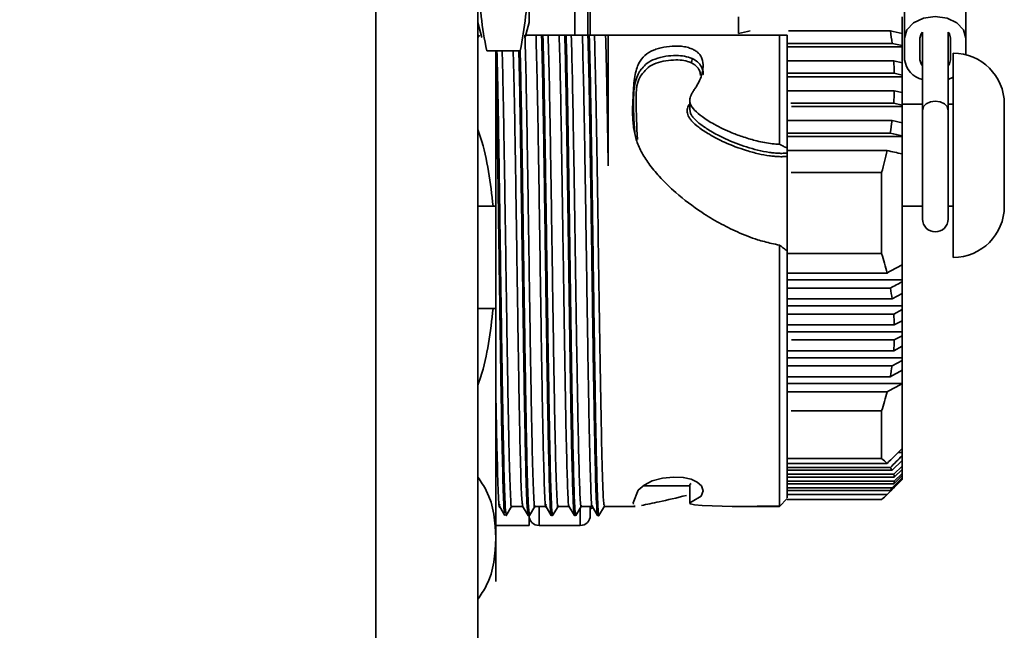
# Model space of a CAD drawing. Header units: millimetres. Extents: x 5 to 298, y 5 to 205.
# Tile 76 of 83: x 241.12 to 243.69, y 92.59 to 94.19. Entities that reach past the tile are written whole.
import ezdxf

# ---------------------------------------------------------------- set-up
doc = ezdxf.new("R2010")
doc.units = ezdxf.units.MM
doc.linetypes.add('CENTERX2', pattern=[20.32, 12.7, -2.54, 2.54, -2.54])
doc.layers.add('图框', color=7, linetype='Continuous')
doc.layers.add('细实线层', color=7, linetype='Continuous')
doc.styles.add('SLDTEXTSTYLE1', font='TXT', dxfattribs={"width": 0.7})
doc.dimstyles.new('SLDDIMSTYLE1', dxfattribs={"dimtxt": 3.5, "dimasz": 3.5, "dimexe": 0, "dimexo": 0.0625, "dimgap": 0.875, "dimtad": 2, "dimdec": 4, "dimlfac": 15, "dimzin": 12, "dimdsep": 46, "dimtxsty": 'SLDTEXTSTYLE1', "dimsah": 1, "dimcen": 0.09, "dimazin": 3, "dimtfac": 1, "dimtofl": 0, "dimtmove": 0, "dimatfit": 3, "dimfxl": 0, "dimfrac": 2, "dimtolj": 1, "dimtzin": 12, "dimarcsym": 0})
doc.dimstyles.new('SLDDIMSTYLE3', dxfattribs={"dimtxt": 3.5, "dimasz": 3.5, "dimexe": 0, "dimexo": 0.0625, "dimgap": 0.875, "dimtad": 2, "dimlfac": 15, "dimrnd": 1e-09, "dimzin": 12, "dimdsep": 46, "dimtxsty": 'SLDTEXTSTYLE1', "dimsah": 1, "dimcen": 0.09, "dimadec": 0, "dimazin": 3, "dimtfac": 1, "dimtmove": 0, "dimatfit": 0, "dimfxl": 0, "dimfrac": 2, "dimtolj": 1, "dimtzin": 12, "dimarcsym": 0})

# ---------------------------------------------------------------- blocks, each defined once
blk = doc.blocks.new('_D_2')
at = {"layer": '图框'}
blk.add_arc((226.9804, 97.965), 15.1471, 180, 312, dxfattribs=at)
for points in [[(211.8333, 97.965), (211.6949, 94.4265), (212.7649, 94.5485)], [(237.1158, 86.7085), (233.9535, 85.1147), (234.5788, 84.2379)]]:
    blk.add_solid(points, dxfattribs=at)
at = {"layer": '图框', "insert": (224.0515, 87.046), "char_height": 3.5, "attachment_point": 1, "rotation": 4.8035, "style": 'SLDTEXTSTYLE1'}
blk.add_mtext('132°', dxfattribs=at)
blk = doc.blocks.new('_D_6')
at = {"layer": '图框'}
for p, q in [((279.6855, 104.6316), (279.6855, 111.3624)), ((243.0471, 104.6316), (280.6855, 104.6316)), ((279.6855, 104.6316), (279.6855, 91.2983)), ((243.0471, 91.2983), (280.6855, 91.2983)), ((279.6855, 91.2983), (279.6855, 84.5675))]:
    blk.add_line(p, q, dxfattribs=at)
for points in [[(279.6855, 104.6316), (280.2239, 108.1316), (279.147, 108.1316)], [(279.6855, 91.2983), (279.147, 87.7983), (280.2239, 87.7983)]]:
    blk.add_solid(points, dxfattribs=at)
at = {"layer": '图框', "insert": (275.1737, 95.7418), "char_height": 3.5, "attachment_point": 1, "rotation": 90, "style": 'SLDTEXTSTYLE1'}
blk.add_mtext('200', dxfattribs=at)

msp = doc.modelspace()

# ---------------------------------------------------------------- linework, layer by layer
at = {"color": 7, "linetype": 'Continuous', "lineweight": 35}
for p, q in [((242.0470727, 91.8316494), (242.0470727, 104.0983161)), ((242.3137393, 103.9878591), (242.3137393, 91.9421064)), ((242.4470727, 95.0849828), (242.4470727, 94.1783161)), ((243.4270727, 94.3733539), (243.4270727, 94.1376517)), ((243.5870727, 94.3733539), (243.5870727, 94.1376517)), ((242.600406, 94.1449828), (242.600406, 94.2983161)), ((242.6070727, 94.2983161), (242.6070727, 94.1449828)), ((242.3137393, 94.1783161), (242.324239, 94.1391308)), ((242.43685, 94.1401647), (242.4470727, 94.1783161)), ((242.9937393, 94.1492606), (242.9937393, 94.1927862)), ((243.420406, 94.1492606), (243.420406, 94.1927862)), ((242.3137393, 94.139027), (242.317692, 94.1453523)), ((242.4653491, 94.1449828), (242.4364442, 94.1449828)), ((242.5258158, 94.1449828), (242.4969109, 94.1449828)), ((242.5862824, 94.1449828), (242.5573776, 94.1449828)), ((242.6467491, 94.1449828), (242.6178442, 94.1449828)), ((243.100406, 94.1449828), (242.6537393, 94.1449828)), ((243.100406, 94.1449828), (243.100406, 93.8602723)), ((243.1238783, 94.1561214), (243.3897732, 94.1561214)), ((243.420406, 94.1492606), (243.420406, 94.1178039)), ((243.4737393, 94.1532864), (243.4737393, 93.9495006)), ((243.540406, 93.9495006), (243.540406, 94.1532864)), ((243.3943257, 94.1236135), (243.120406, 94.1236135)), ((243.420406, 94.1178039), (243.3943257, 94.1236135)), ((243.420406, 94.1178039), (243.420406, 94.1147672)), ((243.4270727, 94.0810831), (243.4270727, 94.1376517)), ((243.4670727, 94.0810831), (243.4670727, 94.1376517)), ((243.5470727, 94.1376517), (243.5470727, 94.0810831)), ((243.5870727, 94.1376517), (243.5870727, 94.0940822)), ((242.4241558, 94.1040875), (242.3366562, 94.1040875)), ((243.420406, 94.1147672), (243.120406, 94.1147672)), ((243.420406, 94.0732667), (243.420406, 94.1147672)), ((243.5537393, 94.0983161), (243.5537393, 93.9856576)), ((243.120406, 94.0781024), (243.3985874, 94.0781024)), ((243.3985874, 94.0781024), (243.420406, 94.0732667)), ((243.420406, 94.0732667), (243.420406, 94.0411031)), ((243.4001051, 94.0455945), (243.120406, 94.0455945)), ((243.420406, 94.0411031), (243.4001051, 94.0455945)), ((243.420406, 94.0411031), (243.420406, 94.0367481)), ((243.420406, 94.0367481), (243.120406, 94.0367481)), ((243.420406, 93.995586), (243.420406, 94.0367481)), ((243.5537393, 94.0351363), (243.540406, 94.029659)), ((243.120406, 94.0000833), (243.4000785, 94.0000833)), ((243.4000785, 94.0000833), (243.420406, 93.995586)), ((243.420406, 93.995586), (243.420406, 93.9627251)), ((242.8663093, 93.9752986), (242.8663093, 93.9516281)), ((243.3985231, 93.9675754), (243.1304563, 93.9675754)), ((243.420406, 93.9627251), (243.3985231, 93.9675754)), ((243.4737393, 93.9649828), (243.420406, 93.9649828)), ((243.5537393, 93.9649828), (243.540406, 93.9649828)), ((243.5537393, 93.9856576), (243.5537393, 93.5649828)), ((243.6870727, 93.9649828), (243.6870727, 93.9086535)), ((242.8665856, 93.9516657), (242.8687973, 93.9407818)), ((243.420406, 93.9587291), (243.1317019, 93.9587291)), ((243.420406, 93.9627251), (243.420406, 93.9587291)), ((243.420406, 93.9162279), (243.420406, 93.9587291)), ((243.4737393, 93.9495006), (243.4737393, 93.6649828)), ((243.540406, 93.6649828), (243.540406, 93.9495006)), ((243.120406, 93.9220643), (243.394209, 93.9220643)), ((243.394209, 93.9220643), (243.420406, 93.9162279)), ((243.420406, 93.9162279), (243.420406, 93.8826598)), ((243.3896196, 93.8895564), (243.120406, 93.8895564)), ((243.6870727, 93.9086535), (243.6870727, 93.6983161)), ((243.420406, 93.8807101), (243.120406, 93.8807101)), ((243.420406, 93.8826598), (243.420406, 93.8807101)), ((243.420406, 93.8360643), (243.420406, 93.8807101)), ((243.120406, 93.850674), (243.120406, 93.8371189)), ((243.120406, 93.8440453), (243.381125, 93.8440453)), ((243.420406, 93.8360643), (243.420406, 93.5455259)), ((243.1309434, 93.7866583), (243.3670727, 93.7866583)), ((243.3670727, 93.5748238), (243.3670727, 93.7866583)), ((242.3137393, 93.6983161), (242.3533942, 93.6983161)), ((242.3604845, 93.6983161), (242.3604845, 93.4316494)), ((243.420406, 93.6983161), (243.4737393, 93.6983161)), ((243.540406, 93.6983161), (243.5537393, 93.6983161)), ((243.120406, 93.5687656), (243.120406, 93.5821688)), ((243.3670727, 93.5748238), (243.120406, 93.5748238)), ((243.420406, 93.5060585), (243.420406, 93.5455259)), ((243.3813291, 93.5242089), (243.120406, 93.5242089)), ((243.120406, 93.5060585), (243.420406, 93.5060585)), ((243.420406, 93.5060585), (243.420406, 93.5012715)), ((243.420406, 93.5012715), (243.420406, 93.4705375)), ((243.120406, 93.4847299), (243.3897732, 93.4847299)), ((243.3943257, 93.4565305), (243.120406, 93.4565305)), ((243.420406, 93.4705375), (243.3943257, 93.4565305)), ((243.420406, 93.4383801), (243.420406, 93.4705375)), ((242.3533942, 93.4316494), (242.3137393, 93.4316494)), ((243.120406, 93.4383801), (243.420406, 93.4383801)), ((243.3985874, 93.4170515), (243.420406, 93.4287105)), ((243.420406, 93.4383801), (243.420406, 93.4287105)), ((243.420406, 93.4287105), (243.420406, 93.3996808)), ((243.120406, 93.4170515), (243.3985874, 93.4170515)), ((243.420406, 93.3996808), (243.4001051, 93.3888522)), ((243.420406, 93.3707017), (243.420406, 93.3996808)), ((243.4001051, 93.3888522), (243.120406, 93.3888522)), ((243.1203989, 93.3707017), (243.420406, 93.3707017)), ((243.1320253, 93.3493731), (243.4000785, 93.3493731)), ((243.4000785, 93.3493731), (243.420406, 93.3602162)), ((243.420406, 93.3707017), (243.420406, 93.3602162)), ((243.420406, 93.3602162), (243.420406, 93.3328681)), ((243.3985231, 93.3211738), (243.1203994, 93.3211738)), ((243.420406, 93.3328681), (243.3985231, 93.3211738)), ((243.420406, 93.3030233), (243.420406, 93.3328681)), ((243.1203996, 93.3030233), (243.420406, 93.3030233)), ((243.394209, 93.2816947), (243.420406, 93.2957664)), ((243.420406, 93.3030233), (243.420406, 93.2957664)), ((243.420406, 93.2957664), (243.420406, 93.2701231)), ((243.1203999, 93.2816947), (243.394209, 93.2816947)), ((243.420406, 93.2360956), (243.420406, 93.2701231)), ((243.3896196, 93.2534954), (243.1204002, 93.2534954)), ((243.1204004, 93.235345), (243.4202138, 93.235345)), ((243.420406, 93.2360956), (243.420406, 93.065868)), ((243.1204006, 93.2140163), (243.381125, 93.2140163)), ((243.1313365, 93.1642355), (243.3670727, 93.1642355)), ((243.3670727, 93.0401116), (243.3670727, 93.1642355)), ((243.420406, 93.0555686), (243.420406, 93.065868)), ((243.120406, 93.0435384), (243.120406, 92.9929636)), ((243.3670727, 93.0401116), (243.120406, 93.0401116)), ((243.4100831, 93.0555686), (243.420406, 93.0555686)), ((243.420406, 93.0555686), (243.420406, 93.0468134)), ((243.420406, 93.0468134), (243.420406, 93.0348056)), ((243.3813291, 93.0268798), (243.1204061, 93.0268798)), ((243.1204062, 93.0165591), (243.3897732, 93.0165591)), ((243.420406, 93.0348056), (243.3943257, 93.0091871)), ((243.3985874, 92.9988664), (243.420406, 93.0201905)), ((243.420406, 93.0348056), (243.420406, 93.0201905)), ((243.420406, 93.0201905), (243.420406, 93.0112998)), ((243.3943257, 93.0091871), (243.120406, 93.0091871)), ((243.120406, 92.9988664), (243.3985874, 92.9988664)), ((243.4001051, 92.9914945), (243.120406, 92.9914945)), ((243.394209, 92.9634811), (243.420406, 92.9892179)), ((243.420406, 92.9951904), (243.3985231, 92.9738019)), ((243.4000785, 92.9811738), (243.420406, 93.0010056)), ((243.420406, 93.0112998), (243.4001051, 92.9914945)), ((243.420406, 93.0112998), (243.420406, 93.0010056)), ((243.420406, 93.0010056), (243.420406, 92.9951904)), ((243.420406, 92.9951904), (243.420406, 92.9892179)), ((243.420406, 92.9892179), (243.420406, 92.9865208)), ((242.7446519, 92.9683161), (242.8663093, 92.9683161)), ((242.8663093, 92.9705989), (242.8663093, 92.9232567)), ((243.120406, 92.9811738), (243.4000785, 92.9811738)), ((243.3985231, 92.9738019), (243.120406, 92.9738019)), ((243.120406, 92.9634811), (243.394209, 92.9634811)), ((243.3782458, 92.9428226), (243.420406, 92.9849828)), ((243.418662, 92.984798), (243.4202138, 92.984798)), ((243.420406, 92.9849943), (243.420406, 92.9865208)), ((243.3896196, 92.9561092), (243.120406, 92.9561092)), ((243.120406, 92.9457885), (243.381125, 92.9457885)), ((242.3698146, 92.9153375), (242.3840446, 92.8906982)), ((242.3878007, 92.8906982), (242.4018258, 92.9149828)), ((242.4017036, 92.9149828), (242.4304862, 92.9149828)), ((242.4302813, 92.9153375), (242.4445113, 92.8906982)), ((242.4482674, 92.8906982), (242.4622925, 92.9149828)), ((242.4621702, 92.9149828), (242.4909529, 92.9149828)), ((242.490748, 92.9153375), (242.504978, 92.8906982)), ((242.508734, 92.8906982), (242.5227591, 92.9149828)), ((242.5226369, 92.9149828), (242.551419, 92.9149828)), ((242.5512171, 92.9153324), (242.5654457, 92.8906955)), ((242.5692082, 92.8907113), (242.5832258, 92.9149828)), ((242.5831027, 92.9149828), (242.6118862, 92.9149828)), ((242.6070727, 92.9149828), (242.6070727, 92.8916494)), ((242.6070727, 92.9083161), (242.61383, 92.9107146)), ((242.6116813, 92.9153375), (242.6259113, 92.8906982)), ((242.6296739, 92.8907249), (242.6439033, 92.9153627)), ((242.6435701, 92.9149828), (242.7242005, 92.9149828)), ((242.7242005, 92.9155242), (242.7205627, 92.9151021)), ((242.9775209, 92.9149828), (243.1006922, 92.9149828)), ((243.1002677, 92.9148415), (243.1205372, 92.9351114)), ((243.1204077, 92.9327747), (243.3670727, 92.9327747)), ((242.4470727, 92.8649828), (242.4470727, 92.8903527)), ((242.6292706, 92.8928379), (242.6297506, 92.896687)), ((242.3604845, 92.8649828), (242.4470727, 92.8649828)), ((242.580406, 92.8649828), (242.4737393, 92.8649828))]:
    msp.add_line(p, q, dxfattribs=at)
at = {"color": 8, "linetype": 'Continuous', "lineweight": 35}
for p, q in [((242.5670727, 94.1449828), (242.5670727, 94.2983161)), ((242.4737393, 92.9144816), (242.4737393, 92.8649828)), ((242.3881824, 92.8966904), (242.387886, 92.8933365)), ((242.580406, 92.8649828), (242.580406, 92.9095322))]:
    msp.add_line(p, q, dxfattribs=at)
at = {"color": 7, "linetype": 'Continuous', "lineweight": 35, "flags": 128}
for points in [[(243.4270727, 94.1376517), (243.4331623, 94.1592995), (243.4505041, 94.1776517), (243.476458, 94.1899142), (243.5070727, 94.1942202), (243.5376873, 94.1899142), (243.5636412, 94.1776517), (243.580983, 94.1592995), (243.5870727, 94.1376517)], [(243.4670727, 94.1376517), (243.4701175, 94.1484756), (243.4737393, 94.1532864)], [(243.540406, 94.1532864), (243.5440278, 94.1484756), (243.5470727, 94.1376517)], [(243.4737393, 94.0654484), (243.4701175, 94.0702592), (243.4670727, 94.0810831)], [(243.5470727, 94.0810831), (243.5440278, 94.0702592), (243.540406, 94.0654484)], [(242.7194051, 92.920358), (242.7184682, 92.9246124), (242.7320984, 92.9571268), (242.7471182, 92.9705143), (242.7687688, 92.9813285), (242.7951534, 92.9883369), (242.8241417, 92.9914653), (242.8494608, 92.9903787), (242.8697811, 92.9859366), (242.8860854, 92.9785002), (242.8973183, 92.9683661), (242.9012899, 92.9555277), (242.8959067, 92.9417074), (242.8724848, 92.927518), (242.8665342, 92.9239194), (242.8665615, 92.9225549), (242.8684456, 92.9212856), (242.8792045, 92.9188293), (242.8990863, 92.9168988), (242.9766916, 92.9149828), (243.0419036, 92.9154297), (243.1004065, 92.9158621), (243.1004065, 92.9158621)]]:
    msp.add_lwpolyline(points, dxfattribs=at)
at = {"color": 8, "linetype": 'Continuous', "lineweight": 35, "flags": 128}
msp.add_lwpolyline([(243.4737393, 93.9495006), (243.4762767, 93.9585205), (243.4835024, 93.9661672), (243.4943165, 93.9712766), (243.5070727, 93.9730708), (243.5198288, 93.9712766), (243.5306429, 93.9661672), (243.5378686, 93.9585205), (243.540406, 93.9495006)], dxfattribs=at)
at = {"color": 7, "linetype": 'Continuous', "lineweight": 35}
for centre, radius, start, end in [((243.5537393, 93.9649828), 0.1333333, 0, 90), ((242.8628323, 94.081908), 0.009997, 305.6896511, 12.9575428), ((243.4863066, 94.0879503), 0.0596307, 186.6129645, 257.8335913), ((243.5537393, 93.6983161), 0.1333333, 270, 0), ((243.5070727, 93.6649828), 0.0333333, 180, 0), ((242.4737393, 92.8916494), 0.0266667, 180, 270), ((242.580406, 92.8916494), 0.0266667, 270, 0)]:
    msp.add_arc(centre, radius, start, end, dxfattribs=at)
for points in [[(242.3366562, 94.1040875), (242.3246239, 94.1638945), (242.31, 94.2835085), (242.3246239, 94.4031224), (242.3366562, 94.4629294)], [(242.4241558, 94.4629294), (242.4361881, 94.4031224), (242.4508119, 94.2835085), (242.4361881, 94.1638945), (242.4241558, 94.1040875)], [(242.9937393, 94.1492606), (243.0039479, 94.151548), (243.0141589, 94.153835), (243.0243721, 94.1561214)], [(243.3897732, 94.1561214), (243.3914939, 94.1453103), (243.3930134, 94.1344745), (243.3943257, 94.1236135)], [(243.3897732, 94.1561214), (243.3999864, 94.153835), (243.4101974, 94.151548), (243.420406, 94.1492606)], [(243.3985874, 94.0781024), (243.3993044, 94.0672922), (243.3998116, 94.0564564), (243.4001051, 94.0455945)], [(243.4000785, 94.0000833), (243.3997723, 93.9892164), (243.3992523, 93.9783807), (243.3985231, 93.9675754)], [(243.394209, 93.9220643), (243.3928837, 93.9111985), (243.3913517, 93.9003629), (243.3896196, 93.8895564)], [(243.420406, 93.8826598), (243.4101463, 93.8849592), (243.3998841, 93.887258), (243.3896196, 93.8895564)], [(243.381125, 93.8440453), (243.3770367, 93.8248294), (243.372338, 93.8057026), (243.3670727, 93.7866583)], [(243.381125, 93.8440453), (243.3941616, 93.841098), (243.4071915, 93.8381493), (243.4202138, 93.8351989)], [(243.420406, 93.8360643), (243.4203421, 93.8357758), (243.420278, 93.8354874), (243.4202138, 93.8351989)], [(243.120406, 93.5745476), (243.120406, 93.6622831), (243.120406, 93.7496485), (243.120406, 93.8283824)], [(242.3533942, 93.6983161), (242.3557735, 93.6983245), (242.358137, 93.6983245), (242.3604845, 93.6983161)], [(243.3670727, 93.5748238), (243.3724296, 93.5580163), (243.3771962, 93.5411462), (243.3813291, 93.5242089)], [(243.420406, 93.5455259), (243.4073875, 93.5384165), (243.3943616, 93.531311), (243.3813291, 93.5242089)], [(243.3897732, 93.4847299), (243.3999864, 93.4902425), (243.4101974, 93.4957564), (243.420406, 93.5012715)], [(243.3897732, 93.4847299), (243.3914939, 93.4753516), (243.3930134, 93.465952), (243.3943257, 93.4565305)], [(242.3604845, 93.4316494), (242.358137, 93.431641), (242.3557735, 93.431641), (242.3533942, 93.4316494)], [(243.3985874, 93.4170515), (243.3993044, 93.4076741), (243.3998116, 93.3982744), (243.4001051, 93.3888522)], [(243.4000785, 93.3493731), (243.3997723, 93.3399465), (243.3992523, 93.3305469), (243.3985231, 93.3211738)], [(243.394209, 93.2816947), (243.3928837, 93.2722691), (243.3913517, 93.2628696), (243.3896196, 93.2534954)], [(243.420406, 93.2701231), (243.4101463, 93.2645792), (243.3998841, 93.2590367), (243.3896196, 93.2534954)], [(243.381125, 93.2140163), (243.3941616, 93.2211223), (243.4071915, 93.2282316), (243.4202138, 93.235345)], [(243.420406, 93.2360956), (243.4203421, 93.2358454), (243.420278, 93.2355951), (243.4202138, 93.235345)], [(243.381125, 93.2140163), (243.3770367, 93.1973474), (243.372338, 93.1807556), (243.3670727, 93.1642355)], [(243.420406, 93.065868), (243.4073875, 93.0528651), (243.3943616, 93.0398693), (243.3813291, 93.0268798)], [(243.3670727, 93.0401116), (243.3724296, 93.0357178), (243.3771962, 93.0313075), (243.3813291, 93.0268798)], [(243.3897732, 93.0165591), (243.3999864, 93.0266416), (243.4101974, 93.0367263), (243.420406, 93.0468134)], [(243.3897732, 93.0165591), (243.3914939, 93.0141074), (243.3930134, 93.0116501), (243.3943257, 93.0091871)], [(243.3985874, 92.9988664), (243.3993044, 92.996415), (243.3998116, 92.9939577), (243.4001051, 92.9914945)], [(243.381125, 92.9457885), (243.3941616, 92.9587851), (243.4071915, 92.9717879), (243.4202138, 92.984798)], [(243.420406, 92.9865208), (243.4101463, 92.9763812), (243.3998841, 92.9662441), (243.3896196, 92.9561092)], [(243.394209, 92.9634811), (243.3928837, 92.9610171), (243.3913517, 92.9585598), (243.3896196, 92.9561092)], [(243.4000785, 92.9811738), (243.3997723, 92.9787095), (243.3992523, 92.9762522), (243.3985231, 92.9738019)], [(243.420406, 92.9849943), (243.4203421, 92.9849288), (243.420278, 92.9848634), (243.4202138, 92.984798)], [(243.381125, 92.9457885), (243.3770367, 92.9414309), (243.372338, 92.9370934), (243.3670727, 92.9327747)]]:
    msp.add_open_spline(points, degree=3, dxfattribs=at)
for points, knots in [([(242.4364442, 94.1449828), (242.4375162, 94.1060124), (242.43966, 94.0280715), (242.4428757, 93.84273), (242.4460915, 93.631309), (242.4493072, 93.4111688), (242.452523, 93.2089261), (242.4557387, 93.0439255), (242.4589545, 92.9442682), (242.4611777, 92.9030253), (242.4623291, 92.9167031), (242.4624085, 92.9176466)], [0, 0, 0, 0, 0.123852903, 0.247705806, 0.371558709, 0.495411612, 0.619264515, 0.743117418, 0.866970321, 0.990823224, 1, 1, 1, 1]), ([(242.4653491, 94.1449828), (242.466421, 94.1060123), (242.4685648, 94.0280713), (242.4717806, 93.842731), (242.4749963, 93.6313052), (242.4782121, 93.411183), (242.4814278, 93.2088731), (242.4846436, 93.0441232), (242.4878593, 92.9435304), (242.4901831, 92.9029464), (242.4914349, 92.9187462), (242.4916148, 92.9210168)], [0, 0, 0, 0, 0.122431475, 0.244862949, 0.367294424, 0.489725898, 0.612157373, 0.734588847, 0.857020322, 0.979451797, 1, 1, 1, 1]), ([(242.4800534, 94.1449773), (242.4774889, 94.1449773), (242.4723993, 94.1449774), (242.4676922, 94.1449783), (242.4653569, 94.1449788)], [0, 0, 0, 0, 0.503866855, 1, 1, 1, 1]), ([(242.483499, 94.144979), (242.4833143, 94.1449789), (242.4830121, 94.1449789), (242.4817923, 94.1449633), (242.4805721, 94.144979), (242.4802478, 94.144979), (242.4800496, 94.1449791)], [0, 0, 0, 0, 0.304252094, 0.497829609, 0.693132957, 1, 1, 1, 1]), ([(242.4969031, 94.1449787), (242.4947875, 94.1449782), (242.4905236, 94.1449772), (242.4858499, 94.1449771), (242.4834951, 94.1449771)], [0, 0, 0, 0, 0.496160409, 1, 1, 1, 1]), ([(242.4969109, 94.1449828), (242.4979828, 94.1060124), (242.5001267, 94.0280715), (242.5033424, 93.84273), (242.5065582, 93.631309), (242.5097739, 93.4111688), (242.5129897, 93.2089261), (242.5162054, 93.0439255), (242.5194211, 92.9442682), (242.5216444, 92.9030253), (242.5227957, 92.9167031), (242.5228752, 92.9176466)], [0, 0, 0, 0, 0.123852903, 0.247705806, 0.371558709, 0.495411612, 0.619264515, 0.743117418, 0.866970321, 0.990823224, 1, 1, 1, 1]), ([(242.5258158, 94.1449828), (242.5267632, 94.1111929), (242.528658, 94.0436132), (242.5315003, 93.8873411), (242.5343425, 93.7067517), (242.5371848, 93.512952), (242.540027, 93.3237956), (242.5428693, 93.1559078), (242.5457115, 93.0217745), (242.5485538, 92.9409748), (242.5504969, 92.9066058), (242.5514926, 92.9158949), (242.5515408, 92.9163453)], [0, 0, 0, 0, 0.110485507, 0.220971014, 0.331456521, 0.441942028, 0.552427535, 0.6629130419, 0.7733985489, 0.8838840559, 0.9943695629, 1, 1, 1, 1]), ([(242.5405157, 94.1449794), (242.5379514, 94.1449794), (242.5328621, 94.1449794), (242.5281557, 94.14498), (242.5258205, 94.1449803)], [0, 0, 0, 0, 0.503845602, 1, 1, 1, 1]), ([(242.5439683, 94.1449804), (242.5437841, 94.1449809), (242.5434822, 94.1449818), (242.542259, 94.1449697), (242.5410353, 94.1449819), (242.5407113, 94.144981), (242.5405136, 94.1449804)], [0, 0, 0, 0, 0.303910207, 0.497839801, 0.693490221, 1, 1, 1, 1]), ([(242.5573728, 94.1449803), (242.5552574, 94.1449799), (242.5509941, 94.1449793), (242.5463207, 94.1449793), (242.5439662, 94.1449793)], [0, 0, 0, 0, 0.496181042, 1, 1, 1, 1]), ([(242.5573776, 94.1449828), (242.558325, 94.1111929), (242.5602198, 94.0436133), (242.5630621, 93.8873409), (242.5659043, 93.7067525), (242.5687466, 93.5129491), (242.5715888, 93.3238064), (242.5744311, 93.1558675), (242.5772733, 93.0219247), (242.5801156, 92.9404139), (242.5821404, 92.9064908), (242.5832178, 92.9172291), (242.5833477, 92.9185245)], [0, 0, 0, 0, 0.109442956, 0.218885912, 0.328328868, 0.437771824, 0.54721478, 0.656657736, 0.766100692, 0.875543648, 0.984986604, 1, 1, 1, 1]), ([(242.5862824, 94.1449828), (242.5873543, 94.1060123), (242.5894982, 94.0280715), (242.5927139, 93.8427302), (242.5959297, 93.631308), (242.5991454, 93.4111726), (242.6023612, 93.208912), (242.6055769, 93.0439781), (242.6087927, 92.9440718), (242.6110409, 92.9030163), (242.6122171, 92.9172225), (242.6123215, 92.9184827)], [0, 0, 0, 0, 0.123497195, 0.24699439, 0.370491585, 0.49398878, 0.617485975, 0.74098317, 0.864480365, 0.98797756, 1, 1, 1, 1]), ([(242.6009867, 94.1449773), (242.5984222, 94.1449773), (242.5933326, 94.1449774), (242.5886256, 94.1449783), (242.5862903, 94.1449788)], [0, 0, 0, 0, 0.503866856, 1, 1, 1, 1]), ([(242.6044323, 94.144979), (242.6042476, 94.1449789), (242.6039454, 94.1449789), (242.6027257, 94.1449633), (242.6015054, 94.144979), (242.6011811, 94.144979), (242.6009829, 94.1449791)], [0, 0, 0, 0, 0.304252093, 0.497829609, 0.693132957, 1, 1, 1, 1]), ([(242.6178373, 94.1449791), (242.6157218, 94.1449787), (242.611458, 94.1449778), (242.6067844, 94.1449778), (242.6044297, 94.1449777)], [0, 0, 0, 0, 0.496165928, 1, 1, 1, 1]), ([(242.6178442, 94.1449828), (242.6185921, 94.1191351), (242.6200877, 94.0674397), (242.6223311, 93.9543067), (242.6245746, 93.8223643), (242.626818, 93.6758947), (242.6290615, 93.5235844), (242.6313049, 93.3734786), (242.6335483, 93.2337139), (242.6357918, 93.1119819), (242.6380352, 93.0143309), (242.6402787, 92.9480618), (242.6422088, 92.9146491), (242.6433911, 92.9182007), (242.6438256, 92.9195058)], [0, 0, 0, 0, 0.086348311, 0.172696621, 0.259044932, 0.345393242, 0.431741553, 0.518089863, 0.604438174, 0.690786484, 0.777134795, 0.863483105, 0.949831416, 1, 1, 1, 1]), ([(242.6537393, 93.8037042), (242.6525743, 93.8768948), (242.6514092, 93.9447594), (242.6490792, 94.0610588), (242.6479141, 94.1094601), (242.6467491, 94.1449828)], [0, 0, 0, 0, 0.5, 0.5, 1, 1, 1, 1]), ([(242.6537424, 94.1449812), (242.6525484, 94.1449815), (242.6501696, 94.1449821), (242.6478866, 94.1449824), (242.6467494, 94.1449826)], [0, 0, 0, 0, 0.501904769, 1, 1, 1, 1]), ([(242.6537397, 93.8037042), (242.6537401, 93.8742302), (242.6537406, 93.9405596), (242.6537415, 94.0567305), (242.6537419, 94.1065184), (242.6537424, 94.1449812)], [0, 0, 0, 0, 0.5, 0.5, 1, 1, 1, 1]), ([(243.120406, 94.1449828), (243.1172575, 94.1449827), (243.1108993, 94.1449827), (243.1039262, 94.1449827), (243.100406, 94.1449828)], [0, 0, 0, 0, 0.49518089, 1, 1, 1, 1]), ([(243.120406, 93.850674), (243.120406, 93.9160923), (243.120406, 93.975619), (243.120406, 94.0757482), (243.120406, 94.1163259), (243.120406, 94.1449828)], [0, 0, 0, 0, 0.5, 0.5, 1, 1, 1, 1]), ([(242.3604845, 93.6983161), (242.3604845, 93.7593061), (242.3604845, 93.8812861), (242.3604845, 94.0193421), (242.3604845, 94.0848089), (242.3604845, 94.1040875)], [0, 0, 0, 0, 0.4136691, 0.8273381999, 1, 1, 1, 1]), ([(242.4019418, 92.9176466), (242.4018624, 92.9167031), (242.4007111, 92.9030253), (242.3984878, 92.9442692), (242.3952721, 93.0439222), (242.3920563, 93.2089382), (242.3888406, 93.4111236), (242.3856248, 93.6314777), (242.3824091, 93.8421005), (242.3795349, 94.0104144), (242.3777327, 94.0770752), (242.3770025, 94.1040875)], [0, 0, 0, 0, 0.0095538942, 0.1384965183, 0.2674391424, 0.3963817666, 0.5253243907, 0.6542670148, 0.7832096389, 0.9121522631, 1, 1, 1, 1]), ([(242.4306084, 92.9149828), (242.4295365, 92.9220324), (242.4273927, 92.9361317), (242.4241769, 93.0461026), (242.4209612, 93.2083539), (242.4177454, 93.4112802), (242.4145297, 93.6314357), (242.4113139, 93.8421119), (242.4084398, 94.0104126), (242.4066376, 94.0770747), (242.4059073, 94.1040875)], [0, 0, 0, 0, 0.130186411, 0.260372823, 0.390559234, 0.520745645, 0.650932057, 0.781118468, 0.911304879, 1, 1, 1, 1]), ([(243.1003978, 93.5971198), (243.0936277, 93.5984764), (243.0804686, 93.6011134), (243.0614819, 93.6058266), (243.0405355, 93.6119391), (243.0170384, 93.6202558), (242.9834287, 93.6342684), (242.9430174, 93.6544471), (242.8883364, 93.6875688), (242.834886, 93.7280442), (242.7896396, 93.7718857), (242.7596356, 93.8082652), (242.7392629, 93.8404228), (242.7260003, 93.8724321), (242.7189278, 93.9060538), (242.7165806, 93.9452043), (242.7184317, 93.9816886), (242.7202169, 94.013534), (242.7226075, 94.0364178), (242.7269027, 94.0557376), (242.734229, 94.0745036), (242.7471494, 94.0922123), (242.7666418, 94.1044291), (242.7846871, 94.1107225), (242.8031879, 94.1150745), (242.8239146, 94.1172368), (242.8445906, 94.1163716), (242.8597024, 94.1138228), (242.8716541, 94.109813), (242.8810119, 94.1048818), (242.8884536, 94.0992771), (242.8944473, 94.0924853), (242.9008122, 94.0803077), (242.902017, 94.0648849), (242.8993278, 94.0471721), (242.8940897, 94.0296766), (242.8859918, 94.0140462), (242.8770185, 94.0010539), (242.8718513, 93.992962), (242.8682161, 93.9855774), (242.8662147, 93.9785768), (242.8662662, 93.971755), (242.8691744, 93.9615089), (242.8795605, 93.9474447), (242.8960699, 93.9339664), (242.9138416, 93.9221685), (242.9318912, 93.9115336), (242.9529043, 93.9005212), (242.978467, 93.8891679), (243.0026016, 93.8804095), (243.0243518, 93.8735541), (243.0426055, 93.8685408), (243.0615771, 93.8643935), (243.0812938, 93.8613167), (243.0941688, 93.8606131), (243.100406, 93.8602723)], [0, 0, 0, 0, 0.014454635, 0.028095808, 0.040945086, 0.060131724, 0.080258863, 0.11720076, 0.15468903, 0.21442083, 0.258205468, 0.289061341, 0.316889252, 0.342755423, 0.368527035, 0.398985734, 0.440745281, 0.465230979, 0.488891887, 0.508783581, 0.526102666, 0.552057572, 0.575072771, 0.585756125, 0.596652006, 0.617234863, 0.629165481, 0.639750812, 0.650116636, 0.658327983, 0.666735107, 0.676035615, 0.685869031, 0.711615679, 0.727128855, 0.742468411, 0.766210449, 0.77569168, 0.783933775, 0.791308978, 0.797421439, 0.803382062, 0.809564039, 0.825252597, 0.845245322, 0.858179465, 0.872859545, 0.891366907, 0.90979458, 0.933007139, 0.946038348, 0.958168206, 0.973012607, 0.986926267, 1, 1, 1, 1]), ([(242.3839537, 92.8980136), (242.3832474, 92.899587), (242.3815244, 92.9034248), (242.3787848, 92.9863875), (242.375735, 93.1272053), (242.3726851, 93.3139854), (242.3696352, 93.5253656), (242.3665853, 93.7398635), (242.3635355, 93.9406609), (242.3615022, 94.0402627), (242.3604856, 94.0900638)], [0, 0, 0, 0, 0.090295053, 0.220253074, 0.350209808, 0.480166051, 0.610122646, 0.740080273, 0.870039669, 1, 1, 1, 1]), ([(242.7227958, 93.8908998), (242.720901, 93.9219306), (242.7172149, 93.9822966), (242.7238203, 94.0316556), (242.7371587, 94.0528544), (242.7389008, 94.0554983), (242.7404719, 94.0568941), (242.7419079, 94.0581698)], [0, 0, 0, 0, 0.482742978, 0.939109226, 0.96316441, 0.966332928, 1, 1, 1, 1]), ([(242.7476785, 94.0498157), (242.7461235, 94.0482199), (242.7268936, 94.0284856), (242.7251648, 93.97217), (242.728228, 93.9075983), (242.7298666, 93.8730567)], [0, 0, 0, 0, 0.039307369, 0.486091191, 1, 1, 1, 1]), ([(242.8624565, 93.9348589), (242.8611105, 93.9391512), (242.8584574, 93.9476115), (242.8609258, 93.9576372), (242.8639488, 93.96254), (242.8647166, 93.9637852)], [0, 0, 0, 0, 0.434473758, 0.856375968, 1, 1, 1, 1]), ([(242.3533942, 93.6983161), (242.346451, 93.7593555), (242.3386991, 93.8275052), (242.3160974, 93.8917821), (242.3137393, 93.8984883)], [0, 0, 0, 0, 0.895666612, 1, 1, 1, 1]), ([(243.100406, 93.8602723), (243.1038047, 93.8585127), (243.1104673, 93.8550633), (243.1171381, 93.8521173), (243.120406, 93.850674)], [0, 0, 0, 0, 0.5101146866, 1, 1, 1, 1]), ([(243.120406, 93.8283824), (243.120406, 93.8289028), (243.120406, 93.8299306), (243.120406, 93.8316315), (243.120406, 93.8335491), (243.120406, 93.8356468), (243.120406, 93.8366267), (243.120406, 93.8371189)], [0, 0, 0, 0, 0.167800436, 0.331360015, 0.501545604, 0.749580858, 1, 1, 1, 1]), ([(243.1003927, 93.5971197), (243.1003939, 93.5066474), (243.1003952, 93.4152713), (243.1003976, 93.2462748), (243.1003989, 93.1687397), (243.1004013, 93.0408015), (243.1004026, 92.9904631), (243.100405, 92.9256207), (243.1004063, 92.9111495), (243.1004075, 92.9158606)], [0, 0, 0, 0, 0.25, 0.25, 0.5, 0.5, 0.75, 0.75, 1, 1, 1, 1]), ([(243.1203951, 93.5821687), (243.1172412, 93.5845194), (243.1105853, 93.5894803), (243.1039083, 93.5944905), (243.1003952, 93.5971266)], [0, 0, 0, 0, 0.47385233, 1, 1, 1, 1]), ([(243.1204068, 92.9375248), (243.1204065, 92.9379358), (243.1204057, 92.9388983), (243.1204045, 92.971684), (243.1204032, 93.0293533), (243.1204019, 93.1106488), (243.1204006, 93.2109903), (243.1203993, 93.3264057), (243.120398, 93.4519815), (243.1203972, 93.5387684), (243.1203967, 93.5821619)], [0, 0, 0, 0, 0.096208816, 0.225321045, 0.354433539, 0.4835463, 0.612659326, 0.741772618, 0.870886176, 1, 1, 1, 1]), ([(243.120406, 93.5687657), (243.120406, 93.5685177), (243.120406, 93.5680186), (243.120406, 93.5677379), (243.120406, 93.5684888), (243.120406, 93.5706232), (243.120406, 93.5727759), (243.120406, 93.5739547), (243.120406, 93.5745476)], [0, 0, 0, 0, 0.123518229, 0.248538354, 0.494905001, 0.744553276, 0.871500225, 1, 1, 1, 1]), ([(242.3137393, 93.2314773), (242.3160975, 93.2381836), (242.3386991, 93.3024605), (242.346451, 93.3706101), (242.3533942, 93.4316494)], [0, 0, 0, 0, 0.104334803, 1, 1, 1, 1]), ([(242.3604845, 92.8317479), (242.3604845, 92.8357229), (242.3604845, 92.8436728), (242.3604845, 92.8563061), (242.3604845, 92.8694458), (242.3604845, 92.8831332), (242.3604845, 92.8973439), (242.3604845, 92.9120708), (242.3604845, 92.9273014), (242.3604845, 92.9430242), (242.3604845, 92.9592271), (242.3604845, 92.9758976), (242.3604845, 92.9930227), (242.3604845, 93.0105893), (242.3604845, 93.0285838), (242.3604845, 93.0469923), (242.3604845, 93.0658008), (242.3604845, 93.0933988), (242.3604847, 93.130561), (242.3604753, 93.1668802), (242.3604785, 93.1993045), (242.3604822, 93.2241038), (242.3604849, 93.2526228), (242.360483, 93.2818372), (242.3604798, 93.3153486), (242.3604793, 93.3536642), (242.3604805, 93.3924265), (242.3604832, 93.4185751), (242.3604845, 93.4316494)], [0, 0, 0, 0, 0.031251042, 0.062502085, 0.093753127, 0.125004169, 0.156255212, 0.187506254, 0.218757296, 0.250008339, 0.281259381, 0.312510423, 0.343761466, 0.375012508, 0.40626355, 0.437514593, 0.468765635, 0.500016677, 0.572323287, 0.644630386, 0.665436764, 0.716885, 0.753453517, 0.788490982, 0.841368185, 0.894245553, 0.94712289, 1, 1, 1, 1]), ([(242.3604843, 93.2157648), (242.3604877, 93.2155542), (242.361563, 93.148988), (242.3637103, 93.0465133), (242.366926, 92.9428613), (242.3692497, 92.9029678), (242.3705016, 92.9187489), (242.3706815, 92.9210168)], [0, 0, 0, 0, 0.001001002, 0.316358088, 0.631715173, 0.947072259, 1, 1, 1, 1]), ([(243.120406, 93.0378019), (243.120406, 93.0383724), (243.120406, 93.0395203), (243.120406, 93.0416481), (243.120406, 93.0437822), (243.120406, 93.0445362), (243.120406, 93.0442919), (243.120406, 93.0437906), (243.120406, 93.0435384)], [0, 0, 0, 0, 0.12359702, 0.2486718, 0.495107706, 0.744655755, 0.871539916, 1, 1, 1, 1]), ([(242.3604845, 92.8317479), (242.3585947, 92.8738415), (242.356151, 92.928272), (242.3215759, 92.9794219), (242.3137393, 92.9910152)], [0, 0, 0, 0, 0.773345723, 1, 1, 1, 1]), ([(242.8700999, 92.9744482), (242.867886, 92.9731988), (242.8654565, 92.9718277), (242.8665044, 92.9706991), (242.8665975, 92.9705989)], [0, 0, 0, 0, 0.91122436, 1, 1, 1, 1]), ([(243.120406, 92.9696302), (243.120406, 92.9695566), (243.120406, 92.9694112), (243.120406, 92.9686619), (243.120406, 92.9674087), (243.120406, 92.9655002), (243.120406, 92.9638197), (243.120406, 92.9629753)], [0, 0, 0, 0, 0.167798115, 0.33135668, 0.501541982, 0.749575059, 1, 1, 1, 1]), ([(242.8582421, 92.9434218), (242.8328076, 92.9374496), (242.7852601, 92.9262852), (242.7548689, 92.9202497), (242.7407348, 92.9174428)], [0, 0, 0, 0, 0.534926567, 1, 1, 1, 1]), ([(242.387886, 92.8933365), (242.3878064, 92.8919917), (242.3876455, 92.8892715), (242.3874846, 92.8920122), (242.3874033, 92.893398)], [0, 0, 0, 0, 0.494370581, 1, 1, 1, 1]), ([(242.4449078, 92.8933377), (242.444828, 92.8919832), (242.4446687, 92.8892782), (242.4445094, 92.8919805), (242.4444299, 92.8933297)], [0, 0, 0, 0, 0.500744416, 1, 1, 1, 1]), ([(242.4483526, 92.8933362), (242.4482731, 92.8919871), (242.4481138, 92.8892851), (242.4479545, 92.8919898), (242.4478747, 92.8933442)], [0, 0, 0, 0, 0.499255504, 1, 1, 1, 1]), ([(242.5048927, 92.8933362), (242.5049722, 92.8919871), (242.5051315, 92.8892851), (242.5052908, 92.8919898), (242.5053706, 92.8933442)], [0, 0, 0, 0, 0.499255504, 1, 1, 1, 1]), ([(242.5083375, 92.8933377), (242.5084173, 92.8919832), (242.5085766, 92.8892782), (242.5087359, 92.8919805), (242.5088155, 92.8933297)], [0, 0, 0, 0, 0.500744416, 1, 1, 1, 1]), ([(242.565356, 92.8941448), (242.5654811, 92.8920135), (242.565642, 92.8892739), (242.5658029, 92.8914222), (242.5658386, 92.8918991)], [0, 0, 0, 0, 0.777974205, 1, 1, 1, 1]), ([(242.5688165, 92.894081), (242.5689393, 92.8919976), (242.5690988, 92.8892939), (242.5692583, 92.8914353), (242.5692948, 92.8919266)], [0, 0, 0, 0, 0.770536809, 1, 1, 1, 1]), ([(242.625826, 92.8933362), (242.6259056, 92.8919871), (242.6260649, 92.8892851), (242.6262242, 92.8919898), (242.6263039, 92.8933442)], [0, 0, 0, 0, 0.499255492, 1, 1, 1, 1]), ([(242.3137393, 92.6725032), (242.3215903, 92.684119), (242.3561581, 92.7352629), (242.3585984, 92.7896856), (242.3604845, 92.8317479)], [0, 0, 0, 0, 0.227119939, 1, 1, 1, 1]), ([(242.3604845, 92.7184012), (242.3604759, 92.7234522), (242.3604673, 92.7285421), (242.3604859, 92.7497061), (242.3604785, 92.759619), (242.3604653, 92.7831565), (242.3604778, 92.814738), (242.3604845, 92.8317479)], [0, 0, 0, 0, 0.507400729, 0.511312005, 0.542802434, 0.753750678, 1, 1, 1, 1])]:
    msp.add_open_spline(points, degree=3, knots=knots, dxfattribs=at)
at = {"color": 8, "linetype": 'Continuous', "lineweight": 35}
for points, knots in [([(242.4800496, 94.1449791), (242.4810947, 94.1016514), (242.4831849, 94.0149951), (242.48632, 93.8213281), (242.4894552, 93.6050397), (242.4925905, 93.3834787), (242.4957257, 93.1808886), (242.4988609, 93.0202482), (242.5019166, 92.9136357), (242.5039272, 92.8999219), (242.5048927, 92.8933362)], [0, 0, 0, 0, 0.126196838, 0.252396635, 0.378596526, 0.504797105, 0.630998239, 0.757199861, 0.883401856, 1, 1, 1, 1]), ([(242.4834951, 94.1449771), (242.4845402, 94.1016492), (242.4866304, 94.0149922), (242.4897655, 93.8213274), (242.4929008, 93.6050408), (242.496036, 93.3834807), (242.4991712, 93.1808891), (242.5023064, 93.0202463), (242.5053619, 92.9136364), (242.5073722, 92.8999226), (242.5083375, 92.8933377)], [0, 0, 0, 0, 0.126199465, 0.25240194, 0.378604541, 0.504808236, 0.631013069, 0.757219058, 0.883426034, 1, 1, 1, 1]), ([(242.5405136, 94.1449804), (242.5414476, 94.1068334), (242.5433156, 94.0305386), (242.5461175, 93.8638245), (242.5489195, 93.675466), (242.5517215, 93.4768389), (242.5545235, 93.2859882), (242.5573255, 93.1181576), (242.5601275, 92.9894366), (242.5628043, 92.9074684), (242.5645471, 92.8983682), (242.565356, 92.8941448)], [0, 0, 0, 0, 0.11278819, 0.225578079, 0.338368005, 0.451158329, 0.563948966, 0.67673988, 0.789531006, 0.90232225, 1, 1, 1, 1]), ([(242.5439662, 94.1449793), (242.5449002, 94.1068319), (242.5467683, 94.0305364), (242.5495704, 93.863823), (242.5523725, 93.6754659), (242.5551746, 93.4768407), (242.5579767, 93.285991), (242.5607788, 93.1181624), (242.5635809, 92.9894344), (242.5662601, 92.9074162), (242.5680053, 92.8983124), (242.5688165, 92.894081)], [0, 0, 0, 0, 0.1127572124, 0.2255158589, 0.3382743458, 0.4510331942, 0.5637924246, 0.6765521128, 0.7893122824, 0.9020729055, 1, 1, 1, 1]), ([(242.6009829, 94.1449791), (242.602028, 94.1016514), (242.6041182, 94.0149951), (242.6072533, 93.8213281), (242.6103886, 93.6050397), (242.6135238, 93.3834787), (242.616659, 93.1808886), (242.6197942, 93.0202482), (242.6228499, 92.9136357), (242.6248605, 92.8999219), (242.625826, 92.8933362)], [0, 0, 0, 0, 0.126196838, 0.252396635, 0.378596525, 0.504797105, 0.630998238, 0.757199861, 0.883401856, 1, 1, 1, 1]), ([(242.6044297, 94.1449777), (242.6054568, 94.1024993), (242.6075111, 94.0175415), (242.6105925, 93.8283043), (242.6136739, 93.6165718), (242.6167553, 93.3983161), (242.6198367, 93.1978422), (242.6229181, 93.0325842), (242.6259995, 92.9289858), (242.628117, 92.8829093), (242.6292074, 92.8922937), (242.6292706, 92.8928379)], [0, 0, 0, 0, 0.124042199, 0.248086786, 0.372131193, 0.496176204, 0.62022185, 0.744268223, 0.868315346, 0.992363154, 1, 1, 1, 1]), ([(242.3874033, 92.893398), (242.3864396, 92.8999754), (242.3844308, 92.9136854), (242.3813769, 93.0202493), (242.3782417, 93.1808975), (242.3751065, 93.3834411), (242.3719713, 93.6051801), (242.368836, 93.8208029), (242.3660048, 93.9979384), (242.3642186, 94.0729602), (242.3634775, 94.1040875)], [0, 0, 0, 0, 0.120840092, 0.251880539, 0.382920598, 0.51396015, 0.644999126, 0.776037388, 0.907075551, 1, 1, 1, 1]), ([(242.4444299, 92.8933297), (242.4434643, 92.8999159), (242.4414537, 92.9136307), (242.438398, 93.0202433), (242.4352628, 93.1808996), (242.4321276, 93.3834432), (242.4289924, 93.6051818), (242.4258571, 93.8208026), (242.4230259, 93.9979369), (242.4212397, 94.0729595), (242.4204985, 94.1040875)], [0, 0, 0, 0, 0.121041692, 0.252053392, 0.383064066, 0.51407354, 0.645081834, 0.776088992, 0.907096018, 1, 1, 1, 1]), ([(242.4478747, 92.8933442), (242.4469094, 92.899929), (242.444899, 92.9136427), (242.4418436, 93.0202458), (242.4387084, 93.1808984), (242.4355732, 93.3834408), (242.4324379, 93.6051801), (242.4293027, 93.8208028), (242.4264715, 93.9979384), (242.4246853, 94.0729602), (242.4239441, 94.1040875)], [0, 0, 0, 0, 0.121014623, 0.252029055, 0.383043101, 0.514056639, 0.645069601, 0.776081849, 0.907093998, 1, 1, 1, 1]), ([(242.7419079, 94.0581698), (242.7458756, 94.062954), (242.7541244, 94.0729002), (242.7760477, 94.0838094), (242.802587, 94.0905325), (242.8293185, 94.0925449), (242.8536684, 94.0909048), (242.8662825, 94.0863978), (242.8725747, 94.0841497)], [0, 0, 0, 0, 0.16892266, 0.35118302, 0.545180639, 0.718287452, 0.859476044, 1, 1, 1, 1]), ([(242.8686645, 94.0737886), (242.8630552, 94.0756794), (242.8514899, 94.0795778), (242.8285015, 94.0809789), (242.8032289, 94.0789394), (242.7778443, 94.0725666), (242.7581331, 94.062685), (242.7508524, 94.0537227), (242.7476785, 94.0498157)], [0, 0, 0, 0, 0.135385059, 0.279139, 0.460402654, 0.653158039, 0.848799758, 1, 1, 1, 1]), ([(242.8945516, 94.0394231), (242.8943754, 94.0413923), (242.8940333, 94.0452145), (242.8926226, 94.0505872), (242.8901091, 94.056547), (242.8856702, 94.0628186), (242.8784207, 94.0690779), (242.8719049, 94.072224), (242.8686645, 94.0737886)], [0, 0, 0, 0, 0.143870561, 0.279262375, 0.407166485, 0.612229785, 0.807155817, 1, 1, 1, 1]), ([(242.8725747, 94.0841497), (242.8777449, 94.0813358), (242.8885154, 94.0754739), (242.898312, 94.0616088), (242.9020807, 94.0500625), (242.9010139, 94.0425856), (242.9008746, 94.0416091)], [0, 0, 0, 0, 0.268967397, 0.56030718, 0.942577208, 1, 1, 1, 1]), ([(243.120406, 93.8371189), (243.116858, 93.8369182), (243.1095811, 93.8365064), (243.098361, 93.8366761), (243.0866182, 93.8374315), (243.0682587, 93.8395766), (243.0438159, 93.8444379), (243.0049916, 93.8557502), (242.9697984, 93.8690044), (242.9395782, 93.8840937), (242.918035, 93.8962917), (242.8962782, 93.9102175), (242.8802041, 93.9241262), (242.8720807, 93.9343954), (242.8698683, 93.9386988), (242.8687973, 93.9407818)], [0, 0, 0, 0, 0.036536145, 0.074934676, 0.115252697, 0.157518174, 0.265181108, 0.372059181, 0.57728415, 0.657302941, 0.731147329, 0.843480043, 0.938779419, 0.970365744, 1, 1, 1, 1]), ([(243.120406, 93.8283824), (243.1167344, 93.828187), (243.1092901, 93.8277907), (243.0979341, 93.8279773), (243.0862692, 93.8287179), (243.0686586, 93.8307072), (243.0443556, 93.8353437), (243.0048319, 93.8463913), (242.9684714, 93.8598182), (242.9370027, 93.8752116), (242.9141109, 93.8879501), (242.8910905, 93.9026776), (242.8742832, 93.9173021), (242.8659623, 93.9279511), (242.8635941, 93.9326174), (242.8624565, 93.9348589)], [0, 0, 0, 0, 0.036847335, 0.074710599, 0.113719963, 0.153994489, 0.252512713, 0.362189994, 0.568996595, 0.646116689, 0.724776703, 0.843188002, 0.936148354, 0.969328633, 1, 1, 1, 1])]:
    msp.add_open_spline(points, degree=3, knots=knots, dxfattribs=at)
at = {"layer": '图框'}
msp.add_arc((226.980406, 97.9649828), 53.3333333, 48, 312, dxfattribs=at)
at = {"layer": '细实线层', "linetype": 'CENTERX2'}
msp.add_circle((226.980406, 97.9649828), 30, dxfattribs=at)

# ---------------------------------------------------------------- dimensions: what is measured, and where the dimension line sits
at = {"layer": '图框'}
dim = msp.add_linear_dim(base=(279.6854812, 91.2983161), p1=(242.0470727, 104.6316494), p2=(242.0470727, 91.2983161), angle=90, dimstyle='SLDDIMSTYLE3', dxfattribs=at)
dim.commit()
dim.dimension.update_dxf_attribs({"geometry": '_D_6', "text_midpoint": (279.6854812, 98.0459948), "dimtype": 160})
dim = msp.add_angular_dim_2l(base=(220.8195349, 84.1274397), line1=((232.3480177, 97.9649828), (173.6470727, 97.9649828)), line2=((277.9161018, 41.3951615), (226.980406, 97.9649828)), dimstyle='SLDDIMSTYLE1', dxfattribs=at)
dim.commit()
dim.dimension.update_dxf_attribs({"geometry": '_D_2', "text_midpoint": (228.2487943, 82.8711059), "dimtype": 162})

doc.saveas('drawing.dxf')
